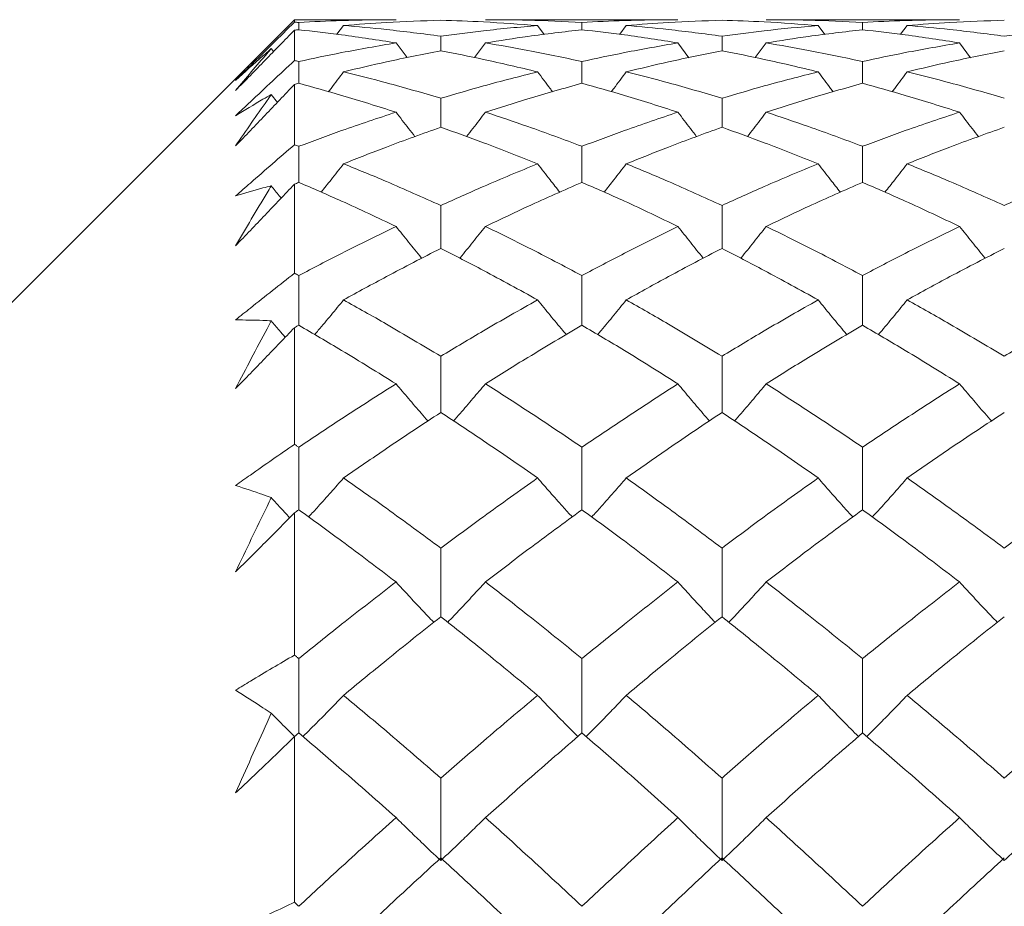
# Model space of a CAD drawing. Header units: inches. Extents: x 1.4 to 30, y 0.7 to 21.5.
# Tile 16 of 93: x 5.239 to 5.49, y 11.636 to 11.862. Entities that reach past the tile are written whole.
import ezdxf

# ---------------------------------------------------------------- set-up
doc = ezdxf.new("R2010")
doc.units = ezdxf.units.IN
doc.header["$MEASUREMENT"] = 0

msp = doc.modelspace()

# ---------------------------------------------------------------- linework, layer by layer
at = {"color": 7, "linetype": 'Continuous', "lineweight": 15}
for p, q in [((5.30934, 11.8622), (5.18434, 11.7372)), ((5.33521, 11.8622), (5.30934, 11.8622)), ((5.30934, 11.86157), (5.30934, 11.8622)), ((5.31043, 11.85964), (5.31043, 11.86151)), ((5.40702, 11.8622), (5.35797, 11.8622)), ((5.38257, 11.85964), (5.38257, 11.86151)), ((5.47876, 11.8622), (5.42949, 11.8622)), ((5.45406, 11.85964), (5.45406, 11.86151)), ((5.30934, 11.85179), (5.30934, 11.85952)), ((5.32184, 11.86072), (5.32016, 11.85847)), ((5.37126, 11.86072), (5.37295, 11.85845)), ((5.39385, 11.86072), (5.3922, 11.85847)), ((5.44273, 11.86072), (5.44442, 11.85844)), ((5.46542, 11.86072), (5.46375, 11.85848)), ((5.33521, 11.85629), (5.33803, 11.85253)), ((5.3466, 11.85428), (5.3466, 11.858)), ((5.35797, 11.85629), (5.35517, 11.85255)), ((5.40702, 11.85629), (5.40979, 11.85252)), ((5.41824, 11.85428), (5.41824, 11.858)), ((5.42949, 11.85629), (5.42672, 11.85255)), ((5.47876, 11.85629), (5.48157, 11.85252)), ((5.30343, 11.85482), (5.30401, 11.85406)), ((5.31043, 11.84599), (5.31043, 11.85155)), ((5.38257, 11.84599), (5.38257, 11.85155)), ((5.45406, 11.84599), (5.45406, 11.85155)), ((5.30934, 11.83035), (5.30934, 11.84569)), ((5.30343, 11.84311), (5.30497, 11.84112)), ((5.3466, 11.8348), (5.3466, 11.84219)), ((5.41824, 11.8348), (5.41824, 11.84219)), ((5.31043, 11.82076), (5.31043, 11.82994)), ((5.38257, 11.82076), (5.38257, 11.82994)), ((5.45406, 11.82076), (5.45406, 11.82994)), ((5.30934, 11.79759), (5.30934, 11.8203)), ((5.3466, 11.80393), (5.3466, 11.81486)), ((5.41824, 11.80393), (5.41824, 11.81486)), ((5.31043, 11.78436), (5.31043, 11.79701)), ((5.38257, 11.78436), (5.38257, 11.79701)), ((5.45406, 11.78436), (5.45406, 11.79701)), ((5.30934, 11.75401), (5.30934, 11.78374)), ((5.3466, 11.76215), (5.3466, 11.77646)), ((5.41824, 11.76215), (5.41824, 11.77646)), ((5.31043, 11.73736), (5.31043, 11.75328)), ((5.38257, 11.73736), (5.38257, 11.75328)), ((5.45406, 11.73736), (5.45406, 11.75328)), ((5.30934, 11.70032), (5.30934, 11.73658)), ((5.3466, 11.71011), (5.3466, 11.72757)), ((5.41824, 11.71011), (5.41824, 11.72757)), ((5.31043, 11.6805), (5.31043, 11.69944)), ((5.38257, 11.6805), (5.38257, 11.69944)), ((5.45406, 11.6805), (5.45406, 11.69944)), ((5.30934, 11.63735), (5.30934, 11.67958)), ((5.3466, 11.64799), (5.3466, 11.66899)), ((5.41824, 11.64799), (5.41824, 11.66899))]:
    msp.add_line(p, q, dxfattribs=at)
for points, knots in [([(5.29434, 11.84675), (5.29559, 11.84799), (5.29873, 11.8511), (5.30374, 11.85604), (5.30747, 11.85972), (5.30934, 11.86157)], [0, 0, 0, 0, 0.249909, 0.624893, 1, 1, 1, 1]), ([(5.31043, 11.86151), (5.31022, 11.86152), (5.30986, 11.86154), (5.3095, 11.86156), (5.30934, 11.86157)], [0, 0, 0, 0, 0.559995, 1, 1, 1, 1]), ([(5.33521, 11.8622), (5.33059, 11.86216), (5.32233, 11.8621), (5.31406, 11.86169), (5.31043, 11.86151)], [0, 0, 0, 0, 0.559794, 1, 1, 1, 1]), ([(5.3466, 11.86205), (5.34198, 11.8619), (5.33373, 11.86162), (5.32548, 11.86099), (5.32184, 11.86072)], [0, 0, 0, 0, 0.559703, 1, 1, 1, 1]), ([(5.37126, 11.86072), (5.36667, 11.86106), (5.35845, 11.86167), (5.35022, 11.86194), (5.3466, 11.86205)], [0, 0, 0, 0, 0.559504, 1, 1, 1, 1]), ([(5.38257, 11.86151), (5.37799, 11.86173), (5.3698, 11.86213), (5.36158, 11.86218), (5.35797, 11.8622)], [0, 0, 0, 0, 0.559413, 1, 1, 1, 1]), ([(5.40702, 11.8622), (5.40247, 11.86216), (5.39434, 11.8621), (5.38617, 11.86169), (5.38257, 11.86151)], [0, 0, 0, 0, 0.559215, 1, 1, 1, 1]), ([(5.41824, 11.86205), (5.41369, 11.8619), (5.40557, 11.86162), (5.39743, 11.86099), (5.39385, 11.86072)], [0, 0, 0, 0, 0.559555, 1, 1, 1, 1]), ([(5.44273, 11.86072), (5.43815, 11.86106), (5.42997, 11.86167), (5.42182, 11.86194), (5.41824, 11.86205)], [0, 0, 0, 0, 0.560736, 1, 1, 1, 1]), ([(5.45406, 11.86151), (5.44946, 11.86173), (5.44126, 11.86213), (5.43308, 11.86218), (5.42949, 11.8622)], [0, 0, 0, 0, 0.560645, 1, 1, 1, 1]), ([(5.47876, 11.8622), (5.47414, 11.86216), (5.4659, 11.8621), (5.45768, 11.86169), (5.45406, 11.86151)], [0, 0, 0, 0, 0.560447, 1, 1, 1, 1]), ([(5.49015, 11.86205), (5.48553, 11.8619), (5.47728, 11.86162), (5.46904, 11.86099), (5.46542, 11.86072)], [0, 0, 0, 0, 0.560356, 1, 1, 1, 1]), ([(5.30934, 11.85952), (5.30685, 11.85697), (5.30311, 11.85314), (5.29811, 11.84802), (5.2956, 11.84546), (5.29434, 11.84418)], [0, 0, 0, 0, 0.49985, 0.749906, 1, 1, 1, 1]), ([(5.31043, 11.85964), (5.31022, 11.85962), (5.30986, 11.85958), (5.3095, 11.85954), (5.30934, 11.85952)], [0, 0, 0, 0, 0.5599954, 1, 1, 1, 1]), ([(5.33521, 11.85629), (5.33059, 11.857), (5.32233, 11.85829), (5.31406, 11.85923), (5.31043, 11.85964)], [0, 0, 0, 0, 0.559794, 1, 1, 1, 1]), ([(5.3466, 11.858), (5.34198, 11.8586), (5.33373, 11.85967), (5.32548, 11.8604), (5.32184, 11.86072)], [0, 0, 0, 0, 0.5597029, 1, 1, 1, 1]), ([(5.37126, 11.86072), (5.36667, 11.86031), (5.35845, 11.85957), (5.35022, 11.85848), (5.3466, 11.858)], [0, 0, 0, 0, 0.559504, 1, 1, 1, 1]), ([(5.38257, 11.85964), (5.37799, 11.85911), (5.3698, 11.85815), (5.36158, 11.85686), (5.35797, 11.85629)], [0, 0, 0, 0, 0.559413, 1, 1, 1, 1]), ([(5.40702, 11.85629), (5.40247, 11.857), (5.39434, 11.85829), (5.38617, 11.85923), (5.38257, 11.85964)], [0, 0, 0, 0, 0.559215, 1, 1, 1, 1]), ([(5.41824, 11.858), (5.41369, 11.8586), (5.40557, 11.85967), (5.39743, 11.8604), (5.39385, 11.86072)], [0, 0, 0, 0, 0.559555, 1, 1, 1, 1]), ([(5.44273, 11.86072), (5.43815, 11.86031), (5.42997, 11.85957), (5.42182, 11.85848), (5.41824, 11.858)], [0, 0, 0, 0, 0.560736, 1, 1, 1, 1]), ([(5.45406, 11.85964), (5.44946, 11.85911), (5.44126, 11.85816), (5.43308, 11.85686), (5.42949, 11.85629)], [0, 0, 0, 0, 0.560645, 1, 1, 1, 1]), ([(5.47876, 11.85629), (5.47414, 11.85701), (5.4659, 11.85829), (5.45768, 11.85923), (5.45406, 11.85964)], [0, 0, 0, 0, 0.560447, 1, 1, 1, 1]), ([(5.49015, 11.858), (5.48553, 11.8586), (5.47728, 11.85967), (5.46904, 11.8604), (5.46542, 11.86072)], [0, 0, 0, 0, 0.560356, 1, 1, 1, 1]), ([(5.51495, 11.86072), (5.51032, 11.86031), (5.50205, 11.85957), (5.49379, 11.85848), (5.49015, 11.858)], [0, 0, 0, 0, 0.560157, 1, 1, 1, 1]), ([(5.33521, 11.85629), (5.33059, 11.8555), (5.32233, 11.85408), (5.31406, 11.85233), (5.31043, 11.85155)], [0, 0, 0, 0, 0.559794, 1, 1, 1, 1]), ([(5.38257, 11.85155), (5.37799, 11.85253), (5.3698, 11.85427), (5.36158, 11.85567), (5.35797, 11.85629)], [0, 0, 0, 0, 0.559413, 1, 1, 1, 1]), ([(5.40702, 11.85629), (5.40247, 11.8555), (5.39434, 11.85408), (5.38617, 11.85233), (5.38257, 11.85155)], [0, 0, 0, 0, 0.559215, 1, 1, 1, 1]), ([(5.45406, 11.85155), (5.44946, 11.85253), (5.44126, 11.85427), (5.43308, 11.85567), (5.42949, 11.85629)], [0, 0, 0, 0, 0.560645, 1, 1, 1, 1]), ([(5.47876, 11.85629), (5.47414, 11.85549), (5.4659, 11.85408), (5.45768, 11.85233), (5.45406, 11.85155)], [0, 0, 0, 0, 0.560447, 1, 1, 1, 1]), ([(5.30343, 11.85482), (5.30272, 11.85421), (5.29969, 11.85161), (5.29667, 11.84886), (5.29434, 11.84675)], [0, 0, 0, 0, 0.231715, 1, 1, 1, 1]), ([(5.29434, 11.84418), (5.29567, 11.84577), (5.29834, 11.84895), (5.30137, 11.85247), (5.30307, 11.85441), (5.30343, 11.85482)], [0, 0, 0, 0, 0.440572, 0.881144, 1, 1, 1, 1]), ([(5.3466, 11.85428), (5.34198, 11.85337), (5.33373, 11.85175), (5.32548, 11.84978), (5.32184, 11.84892)], [0, 0, 0, 0, 0.559703, 1, 1, 1, 1]), ([(5.37126, 11.84892), (5.36667, 11.85001), (5.35845, 11.85196), (5.35022, 11.85357), (5.3466, 11.85428)], [0, 0, 0, 0, 0.559504, 1, 1, 1, 1]), ([(5.41824, 11.85428), (5.41369, 11.85337), (5.40557, 11.85175), (5.39743, 11.84978), (5.39385, 11.84892)], [0, 0, 0, 0, 0.559555, 1, 1, 1, 1]), ([(5.44273, 11.84892), (5.43815, 11.85001), (5.42997, 11.85196), (5.42182, 11.85357), (5.41824, 11.85428)], [0, 0, 0, 0, 0.560736, 1, 1, 1, 1]), ([(5.49015, 11.85428), (5.48553, 11.85337), (5.47728, 11.85175), (5.46904, 11.84978), (5.46542, 11.84892)], [0, 0, 0, 0, 0.560356, 1, 1, 1, 1]), ([(5.29434, 11.83774), (5.29559, 11.83892), (5.29873, 11.84188), (5.30374, 11.84657), (5.30747, 11.85005), (5.30934, 11.85179)], [0, 0, 0, 0, 0.249909, 0.624893, 1, 1, 1, 1]), ([(5.31043, 11.85155), (5.31022, 11.8516), (5.30986, 11.85168), (5.3095, 11.85176), (5.30934, 11.85179)], [0, 0, 0, 0, 0.5599954, 1, 1, 1, 1]), ([(5.32184, 11.84892), (5.32078, 11.84751), (5.31951, 11.84581), (5.31821, 11.84414), (5.318, 11.84386)], [0, 0, 0, 0, 0.833457, 1, 1, 1, 1]), ([(5.3466, 11.84219), (5.34198, 11.84354), (5.33373, 11.84594), (5.32548, 11.84801), (5.32184, 11.84892)], [0, 0, 0, 0, 0.559703, 1, 1, 1, 1]), ([(5.37126, 11.84892), (5.36667, 11.84775), (5.35845, 11.84567), (5.35022, 11.84325), (5.3466, 11.84219)], [0, 0, 0, 0, 0.559504, 1, 1, 1, 1]), ([(5.37126, 11.84892), (5.37232, 11.8475), (5.37359, 11.8458), (5.37487, 11.84412), (5.37509, 11.84384)], [0, 0, 0, 0, 0.832752, 1, 1, 1, 1]), ([(5.39385, 11.84892), (5.3928, 11.8475), (5.39154, 11.84581), (5.39026, 11.84413), (5.39005, 11.84386)], [0, 0, 0, 0, 0.837188, 1, 1, 1, 1]), ([(5.41824, 11.84219), (5.41369, 11.84354), (5.40557, 11.84594), (5.39743, 11.84801), (5.39385, 11.84892)], [0, 0, 0, 0, 0.559555, 1, 1, 1, 1]), ([(5.44273, 11.84892), (5.43815, 11.84775), (5.42997, 11.84567), (5.42182, 11.84325), (5.41824, 11.84219)], [0, 0, 0, 0, 0.560736, 1, 1, 1, 1]), ([(5.44273, 11.84892), (5.44379, 11.8475), (5.44506, 11.8458), (5.44635, 11.84412), (5.44656, 11.84384)], [0, 0, 0, 0, 0.8323484, 1, 1, 1, 1]), ([(5.46542, 11.84892), (5.46436, 11.8475), (5.46309, 11.84581), (5.4618, 11.84414), (5.46159, 11.84386)], [0, 0, 0, 0, 0.834888, 1, 1, 1, 1]), ([(5.49015, 11.84219), (5.48553, 11.84354), (5.47728, 11.84594), (5.46904, 11.84801), (5.46542, 11.84892)], [0, 0, 0, 0, 0.560356, 1, 1, 1, 1]), ([(5.31043, 11.84599), (5.31022, 11.84593), (5.30986, 11.84584), (5.3095, 11.84574), (5.30934, 11.84569)], [0, 0, 0, 0, 0.559995, 1, 1, 1, 1]), ([(5.33521, 11.83864), (5.33059, 11.8401), (5.32233, 11.84271), (5.31406, 11.84499), (5.31043, 11.84599)], [0, 0, 0, 0, 0.5597943, 1, 1, 1, 1]), ([(5.38257, 11.84599), (5.37799, 11.84471), (5.3698, 11.84242), (5.36158, 11.83979), (5.35797, 11.83864)], [0, 0, 0, 0, 0.559413, 1, 1, 1, 1]), ([(5.40702, 11.83864), (5.40247, 11.8401), (5.39434, 11.84271), (5.38617, 11.84499), (5.38257, 11.84599)], [0, 0, 0, 0, 0.559215, 1, 1, 1, 1]), ([(5.45406, 11.84599), (5.44946, 11.84471), (5.44126, 11.84242), (5.43308, 11.83979), (5.42949, 11.83864)], [0, 0, 0, 0, 0.560645, 1, 1, 1, 1]), ([(5.47876, 11.83864), (5.47414, 11.8401), (5.4659, 11.84271), (5.45768, 11.84499), (5.45406, 11.84599)], [0, 0, 0, 0, 0.560447, 1, 1, 1, 1]), ([(5.30934, 11.84569), (5.30685, 11.84309), (5.30311, 11.83917), (5.29811, 11.83396), (5.2956, 11.83136), (5.29434, 11.83006)], [0, 0, 0, 0, 0.49985, 0.749906, 1, 1, 1, 1]), ([(5.30343, 11.84311), (5.30272, 11.84271), (5.29969, 11.84101), (5.29667, 11.83916), (5.29434, 11.83774)], [0, 0, 0, 0, 0.231715, 1, 1, 1, 1]), ([(5.29434, 11.83006), (5.29567, 11.832), (5.29834, 11.83589), (5.30137, 11.84021), (5.30307, 11.8426), (5.30343, 11.84311)], [0, 0, 0, 0, 0.440572, 0.881144, 1, 1, 1, 1]), ([(5.33521, 11.83864), (5.33059, 11.8371), (5.32233, 11.83437), (5.31406, 11.83129), (5.31043, 11.82994)], [0, 0, 0, 0, 0.559794, 1, 1, 1, 1]), ([(5.33521, 11.83864), (5.33627, 11.83725), (5.33786, 11.83516), (5.33948, 11.83309), (5.34002, 11.8324)], [0, 0, 0, 0, 0.666413, 1, 1, 1, 1]), ([(5.35797, 11.83864), (5.35691, 11.83725), (5.35532, 11.83516), (5.35371, 11.8331), (5.35318, 11.83242)], [0, 0, 0, 0, 0.668664, 1, 1, 1, 1]), ([(5.38257, 11.82994), (5.37799, 11.83165), (5.3698, 11.83472), (5.36158, 11.83744), (5.35797, 11.83864)], [0, 0, 0, 0, 0.559413, 1, 1, 1, 1]), ([(5.40702, 11.83864), (5.40247, 11.8371), (5.39434, 11.83436), (5.38617, 11.8313), (5.38257, 11.82994)], [0, 0, 0, 0, 0.559215, 1, 1, 1, 1]), ([(5.40702, 11.83864), (5.40807, 11.83724), (5.40964, 11.83515), (5.41123, 11.83308), (5.41176, 11.8324)], [0, 0, 0, 0, 0.6700815, 1, 1, 1, 1]), ([(5.42949, 11.83864), (5.42844, 11.83724), (5.42687, 11.83516), (5.42527, 11.8331), (5.42475, 11.83242)], [0, 0, 0, 0, 0.670901, 1, 1, 1, 1]), ([(5.45406, 11.82994), (5.44946, 11.83166), (5.44126, 11.83471), (5.43308, 11.83744), (5.42949, 11.83864)], [0, 0, 0, 0, 0.560645, 1, 1, 1, 1]), ([(5.47876, 11.83864), (5.47414, 11.8371), (5.4659, 11.83437), (5.45768, 11.83129), (5.45406, 11.82994)], [0, 0, 0, 0, 0.560447, 1, 1, 1, 1]), ([(5.47876, 11.83864), (5.47982, 11.83725), (5.48141, 11.83516), (5.48303, 11.83309), (5.48357, 11.8324)], [0, 0, 0, 0, 0.666219, 1, 1, 1, 1]), ([(5.3466, 11.8348), (5.34198, 11.83315), (5.33373, 11.83021), (5.32548, 11.82693), (5.32184, 11.82549)], [0, 0, 0, 0, 0.559703, 1, 1, 1, 1]), ([(5.37126, 11.82549), (5.36667, 11.82732), (5.35845, 11.83058), (5.35022, 11.83351), (5.3466, 11.8348)], [0, 0, 0, 0, 0.559504, 1, 1, 1, 1]), ([(5.41824, 11.8348), (5.41369, 11.83315), (5.40557, 11.83021), (5.39743, 11.82693), (5.39385, 11.82549)], [0, 0, 0, 0, 0.559555, 1, 1, 1, 1]), ([(5.44273, 11.82549), (5.43815, 11.82732), (5.42997, 11.83058), (5.42182, 11.83351), (5.41824, 11.8348)], [0, 0, 0, 0, 0.560736, 1, 1, 1, 1]), ([(5.49015, 11.8348), (5.48553, 11.83315), (5.47728, 11.83021), (5.46904, 11.82693), (5.46542, 11.82549)], [0, 0, 0, 0, 0.560356, 1, 1, 1, 1]), ([(5.29434, 11.81729), (5.29559, 11.81839), (5.29873, 11.82115), (5.30374, 11.82552), (5.30747, 11.82874), (5.30934, 11.83035)], [0, 0, 0, 0, 0.249909, 0.624893, 1, 1, 1, 1]), ([(5.31043, 11.82994), (5.31022, 11.83002), (5.30986, 11.83016), (5.3095, 11.83029), (5.30934, 11.83035)], [0, 0, 0, 0, 0.559995, 1, 1, 1, 1]), ([(5.32184, 11.82549), (5.32078, 11.82413), (5.31889, 11.82171), (5.31697, 11.81931), (5.31614, 11.81826)], [0, 0, 0, 0, 0.563261, 1, 1, 1, 1]), ([(5.3466, 11.81486), (5.34198, 11.81694), (5.33373, 11.82064), (5.32548, 11.82401), (5.32184, 11.82549)], [0, 0, 0, 0, 0.559703, 1, 1, 1, 1]), ([(5.37126, 11.82549), (5.36667, 11.8236), (5.35845, 11.82021), (5.35022, 11.8165), (5.3466, 11.81486)], [0, 0, 0, 0, 0.559504, 1, 1, 1, 1]), ([(5.37126, 11.82549), (5.37232, 11.82412), (5.37419, 11.8217), (5.3761, 11.8193), (5.37693, 11.81825)], [0, 0, 0, 0, 0.5640682, 1, 1, 1, 1]), ([(5.39385, 11.82549), (5.3928, 11.82412), (5.39093, 11.8217), (5.38904, 11.8193), (5.38822, 11.81826)], [0, 0, 0, 0, 0.565748, 1, 1, 1, 1]), ([(5.41824, 11.81486), (5.41369, 11.81694), (5.40557, 11.82064), (5.39743, 11.82401), (5.39385, 11.82549)], [0, 0, 0, 0, 0.559555, 1, 1, 1, 1]), ([(5.44273, 11.82549), (5.43815, 11.8236), (5.42997, 11.82021), (5.42182, 11.8165), (5.41824, 11.81486)], [0, 0, 0, 0, 0.560736, 1, 1, 1, 1]), ([(5.44273, 11.82549), (5.44379, 11.82412), (5.44567, 11.8217), (5.44757, 11.81929), (5.4484, 11.81825)], [0, 0, 0, 0, 0.563734, 1, 1, 1, 1]), ([(5.46542, 11.82549), (5.46436, 11.82413), (5.46248, 11.82171), (5.46057, 11.81931), (5.45974, 11.81826)], [0, 0, 0, 0, 0.564284, 1, 1, 1, 1]), ([(5.49015, 11.81486), (5.48553, 11.81694), (5.47728, 11.82063), (5.46904, 11.82401), (5.46542, 11.82549)], [0, 0, 0, 0, 0.560356, 1, 1, 1, 1]), ([(5.51495, 11.82549), (5.51032, 11.8236), (5.50205, 11.82021), (5.49379, 11.8165), (5.49015, 11.81486)], [0, 0, 0, 0, 0.560157, 1, 1, 1, 1]), ([(5.30934, 11.8203), (5.30685, 11.81768), (5.30311, 11.81374), (5.29811, 11.80852), (5.2956, 11.80592), (5.29434, 11.80462)], [0, 0, 0, 0, 0.4998502, 0.7499064, 1, 1, 1, 1]), ([(5.30343, 11.81987), (5.30272, 11.81969), (5.29969, 11.81892), (5.29667, 11.818), (5.29434, 11.81729)], [0, 0, 0, 0, 0.231715, 1, 1, 1, 1]), ([(5.29434, 11.80462), (5.29567, 11.80688), (5.29834, 11.81141), (5.30137, 11.81647), (5.30307, 11.81927), (5.30343, 11.81987)], [0, 0, 0, 0, 0.4405721, 0.8811443, 1, 1, 1, 1]), ([(5.30343, 11.81987), (5.30409, 11.81903), (5.30493, 11.81798), (5.30578, 11.81694), (5.30594, 11.81673)], [0, 0, 0, 0, 0.80127, 1, 1, 1, 1]), ([(5.31043, 11.82076), (5.31022, 11.82068), (5.30986, 11.82052), (5.3095, 11.82037), (5.30934, 11.8203)], [0, 0, 0, 0, 0.559995, 1, 1, 1, 1]), ([(5.33521, 11.80953), (5.33059, 11.81172), (5.32233, 11.81562), (5.31406, 11.81919), (5.31043, 11.82076)], [0, 0, 0, 0, 0.559794, 1, 1, 1, 1]), ([(5.38257, 11.82076), (5.37799, 11.81875), (5.3698, 11.81516), (5.36158, 11.81125), (5.35797, 11.80953)], [0, 0, 0, 0, 0.559413, 1, 1, 1, 1]), ([(5.40702, 11.80953), (5.40247, 11.81172), (5.39434, 11.81562), (5.38617, 11.81919), (5.38257, 11.82076)], [0, 0, 0, 0, 0.559215, 1, 1, 1, 1]), ([(5.45406, 11.82076), (5.44946, 11.81875), (5.44126, 11.81517), (5.43308, 11.81125), (5.42949, 11.80953)], [0, 0, 0, 0, 0.560645, 1, 1, 1, 1]), ([(5.47876, 11.80953), (5.47414, 11.81172), (5.4659, 11.81561), (5.45768, 11.81919), (5.45406, 11.82076)], [0, 0, 0, 0, 0.560447, 1, 1, 1, 1]), ([(5.33521, 11.80953), (5.33059, 11.80728), (5.32233, 11.80326), (5.31406, 11.79892), (5.31043, 11.79701)], [0, 0, 0, 0, 0.559794, 1, 1, 1, 1]), ([(5.33521, 11.80953), (5.33627, 11.8082), (5.3384, 11.80553), (5.34058, 11.80283), (5.34172, 11.80147), (5.34176, 11.80142)], [0, 0, 0, 0, 0.490779, 0.981559, 1, 1, 1, 1]), ([(5.35797, 11.80953), (5.3569, 11.8082), (5.35478, 11.80553), (5.35261, 11.80283), (5.35148, 11.80147), (5.35144, 11.80143)], [0, 0, 0, 0, 0.491732, 0.983464, 1, 1, 1, 1]), ([(5.38257, 11.79701), (5.37799, 11.79943), (5.3698, 11.80376), (5.36158, 11.80777), (5.35797, 11.80953)], [0, 0, 0, 0, 0.559413, 1, 1, 1, 1]), ([(5.40702, 11.80953), (5.40247, 11.80728), (5.39434, 11.80326), (5.38617, 11.79892), (5.38257, 11.79701)], [0, 0, 0, 0, 0.559215, 1, 1, 1, 1]), ([(5.40702, 11.80953), (5.40807, 11.80819), (5.41018, 11.80551), (5.41233, 11.80281), (5.41344, 11.80145), (5.41346, 11.80141)], [0, 0, 0, 0, 0.493453, 0.986907, 1, 1, 1, 1]), ([(5.42949, 11.80953), (5.42844, 11.80819), (5.42632, 11.80552), (5.42417, 11.80282), (5.42306, 11.80146), (5.42303, 11.80143)], [0, 0, 0, 0, 0.493448, 0.986896, 1, 1, 1, 1]), ([(5.45406, 11.79701), (5.44946, 11.79944), (5.44126, 11.80376), (5.43308, 11.80777), (5.42949, 11.80953)], [0, 0, 0, 0, 0.560645, 1, 1, 1, 1]), ([(5.47876, 11.80953), (5.47414, 11.80728), (5.4659, 11.80326), (5.45768, 11.79892), (5.45406, 11.79701)], [0, 0, 0, 0, 0.560447, 1, 1, 1, 1]), ([(5.47876, 11.80953), (5.47982, 11.8082), (5.48195, 11.80553), (5.48413, 11.80283), (5.48526, 11.80147), (5.48531, 11.80142)], [0, 0, 0, 0, 0.490618, 0.981236, 1, 1, 1, 1]), ([(5.3466, 11.80393), (5.34198, 11.80157), (5.33373, 11.79735), (5.32548, 11.79282), (5.32184, 11.79082)], [0, 0, 0, 0, 0.559703, 1, 1, 1, 1]), ([(5.37126, 11.79082), (5.36667, 11.79335), (5.35845, 11.79788), (5.35022, 11.80208), (5.3466, 11.80393)], [0, 0, 0, 0, 0.559504, 1, 1, 1, 1]), ([(5.41824, 11.80393), (5.41369, 11.80157), (5.40557, 11.79735), (5.39743, 11.79282), (5.39385, 11.79082)], [0, 0, 0, 0, 0.559555, 1, 1, 1, 1]), ([(5.44273, 11.79082), (5.43815, 11.79335), (5.42997, 11.79787), (5.42182, 11.80208), (5.41824, 11.80393)], [0, 0, 0, 0, 0.560736, 1, 1, 1, 1]), ([(5.49015, 11.80393), (5.48553, 11.80157), (5.47728, 11.79735), (5.46904, 11.79281), (5.46542, 11.79082)], [0, 0, 0, 0, 0.560356, 1, 1, 1, 1]), ([(5.29434, 11.78572), (5.29559, 11.78673), (5.29873, 11.78925), (5.30374, 11.79322), (5.30747, 11.79613), (5.30934, 11.79759)], [0, 0, 0, 0, 0.249909, 0.624893, 1, 1, 1, 1]), ([(5.31043, 11.79701), (5.31022, 11.79712), (5.30986, 11.79731), (5.3095, 11.7975), (5.30934, 11.79759)], [0, 0, 0, 0, 0.5599954, 1, 1, 1, 1]), ([(5.32184, 11.79082), (5.32078, 11.78952), (5.31865, 11.78693), (5.31619, 11.78398), (5.31479, 11.78234), (5.31448, 11.78198)], [0, 0, 0, 0, 0.437634, 0.875267, 1, 1, 1, 1]), ([(5.3466, 11.77646), (5.34198, 11.77922), (5.33373, 11.78416), (5.32548, 11.78878), (5.32184, 11.79082)], [0, 0, 0, 0, 0.559703, 1, 1, 1, 1]), ([(5.37126, 11.79082), (5.36667, 11.78822), (5.35845, 11.78358), (5.35022, 11.77864), (5.3466, 11.77646)], [0, 0, 0, 0, 0.559504, 1, 1, 1, 1]), ([(5.37126, 11.79082), (5.37232, 11.78952), (5.37444, 11.78692), (5.37687, 11.78397), (5.37827, 11.78233), (5.37857, 11.78197)], [0, 0, 0, 0, 0.438698, 0.877396, 1, 1, 1, 1]), ([(5.39385, 11.79082), (5.39279, 11.78952), (5.39068, 11.78691), (5.38826, 11.78397), (5.38687, 11.78233), (5.38658, 11.78198)], [0, 0, 0, 0, 0.439559, 0.879117, 1, 1, 1, 1]), ([(5.41824, 11.77646), (5.41369, 11.77922), (5.40557, 11.78416), (5.39743, 11.78878), (5.39385, 11.79082)], [0, 0, 0, 0, 0.559555, 1, 1, 1, 1]), ([(5.44273, 11.79082), (5.43815, 11.78822), (5.42997, 11.78359), (5.42182, 11.77863), (5.41824, 11.77646)], [0, 0, 0, 0, 0.560736, 1, 1, 1, 1]), ([(5.44273, 11.79082), (5.44379, 11.78952), (5.44591, 11.78692), (5.44835, 11.78397), (5.44974, 11.78233), (5.45005, 11.78197)], [0, 0, 0, 0, 0.438414, 0.876828, 1, 1, 1, 1]), ([(5.46542, 11.79082), (5.46435, 11.78952), (5.46223, 11.78693), (5.45979, 11.78398), (5.45839, 11.78234), (5.45809, 11.78198)], [0, 0, 0, 0, 0.438459, 0.876918, 1, 1, 1, 1]), ([(5.49015, 11.77646), (5.48553, 11.77922), (5.47728, 11.78416), (5.46904, 11.78879), (5.46542, 11.79082)], [0, 0, 0, 0, 0.560356, 1, 1, 1, 1]), ([(5.51495, 11.79082), (5.51032, 11.78822), (5.50205, 11.78358), (5.49379, 11.77863), (5.49015, 11.77646)], [0, 0, 0, 0, 0.560157, 1, 1, 1, 1]), ([(5.30343, 11.78547), (5.30272, 11.78551), (5.29969, 11.78568), (5.29667, 11.7857), (5.29434, 11.78572)], [0, 0, 0, 0, 0.2317154, 1, 1, 1, 1]), ([(5.29434, 11.76826), (5.29567, 11.77081), (5.29834, 11.77591), (5.30137, 11.78162), (5.30307, 11.7848), (5.30343, 11.78547)], [0, 0, 0, 0, 0.440572, 0.881144, 1, 1, 1, 1]), ([(5.30934, 11.78374), (5.30685, 11.78114), (5.30311, 11.77724), (5.29811, 11.7721), (5.2956, 11.76954), (5.29434, 11.76826)], [0, 0, 0, 0, 0.49985, 0.749906, 1, 1, 1, 1]), ([(5.30343, 11.78547), (5.3041, 11.78467), (5.30527, 11.78327), (5.30646, 11.78188), (5.30698, 11.78128)], [0, 0, 0, 0, 0.569884, 1, 1, 1, 1]), ([(5.31043, 11.78436), (5.31022, 11.78425), (5.30986, 11.78404), (5.3095, 11.78383), (5.30934, 11.78374)], [0, 0, 0, 0, 0.559995, 1, 1, 1, 1]), ([(5.33521, 11.76943), (5.33059, 11.7723), (5.32233, 11.77743), (5.31406, 11.78224), (5.31043, 11.78436)], [0, 0, 0, 0, 0.559794, 1, 1, 1, 1]), ([(5.38257, 11.78436), (5.37799, 11.78166), (5.3698, 11.77683), (5.36158, 11.77169), (5.35797, 11.76943)], [0, 0, 0, 0, 0.559413, 1, 1, 1, 1]), ([(5.40702, 11.76943), (5.40247, 11.7723), (5.39434, 11.77743), (5.38617, 11.78224), (5.38257, 11.78436)], [0, 0, 0, 0, 0.559215, 1, 1, 1, 1]), ([(5.45406, 11.78436), (5.44946, 11.78166), (5.44126, 11.77683), (5.43308, 11.77169), (5.42949, 11.76943)], [0, 0, 0, 0, 0.560645, 1, 1, 1, 1]), ([(5.47876, 11.76943), (5.47414, 11.7723), (5.4659, 11.77742), (5.45768, 11.78224), (5.45406, 11.78436)], [0, 0, 0, 0, 0.560447, 1, 1, 1, 1]), ([(5.33521, 11.76943), (5.33059, 11.7665), (5.32233, 11.76126), (5.31406, 11.75572), (5.31043, 11.75328)], [0, 0, 0, 0, 0.559794, 1, 1, 1, 1]), ([(5.33521, 11.76943), (5.33627, 11.76817), (5.3384, 11.76566), (5.34111, 11.76251), (5.34277, 11.76063), (5.34334, 11.75998)], [0, 0, 0, 0, 0.396492, 0.792985, 1, 1, 1, 1]), ([(5.35797, 11.76943), (5.3569, 11.76817), (5.35478, 11.76566), (5.35208, 11.76251), (5.35042, 11.76063), (5.34986, 11.75999)], [0, 0, 0, 0, 0.3969829, 0.7939659, 1, 1, 1, 1]), ([(5.38257, 11.75328), (5.37799, 11.75637), (5.3698, 11.76191), (5.36158, 11.76713), (5.35797, 11.76943)], [0, 0, 0, 0, 0.559413, 1, 1, 1, 1]), ([(5.40702, 11.76943), (5.40247, 11.7665), (5.39434, 11.76125), (5.38617, 11.75572), (5.38257, 11.75328)], [0, 0, 0, 0, 0.559215, 1, 1, 1, 1]), ([(5.40702, 11.76943), (5.40807, 11.76817), (5.41018, 11.76564), (5.41284, 11.76249), (5.41448, 11.76061), (5.41503, 11.75998)], [0, 0, 0, 0, 0.398645, 0.7972909, 1, 1, 1, 1]), ([(5.42949, 11.76943), (5.42844, 11.76817), (5.42633, 11.76565), (5.42365, 11.7625), (5.42201, 11.76062), (5.42146, 11.75999)], [0, 0, 0, 0, 0.398409, 0.796819, 1, 1, 1, 1]), ([(5.45406, 11.75328), (5.44946, 11.75638), (5.44126, 11.7619), (5.43308, 11.76713), (5.42949, 11.76943)], [0, 0, 0, 0, 0.560645, 1, 1, 1, 1]), ([(5.47876, 11.76943), (5.47414, 11.7665), (5.4659, 11.76126), (5.45768, 11.75572), (5.45406, 11.75328)], [0, 0, 0, 0, 0.560447, 1, 1, 1, 1]), ([(5.47876, 11.76943), (5.47982, 11.76817), (5.48194, 11.76566), (5.48465, 11.76251), (5.48632, 11.76063), (5.48689, 11.75998)], [0, 0, 0, 0, 0.3963552, 0.7927105, 1, 1, 1, 1]), ([(5.3466, 11.76215), (5.34198, 11.75911), (5.33373, 11.75368), (5.32548, 11.74796), (5.32184, 11.74545)], [0, 0, 0, 0, 0.559703, 1, 1, 1, 1]), ([(5.37126, 11.74545), (5.36667, 11.74864), (5.35845, 11.75435), (5.35022, 11.75976), (5.3466, 11.76215)], [0, 0, 0, 0, 0.559504, 1, 1, 1, 1]), ([(5.41824, 11.76215), (5.41369, 11.75911), (5.40557, 11.75368), (5.39743, 11.74796), (5.39385, 11.74545)], [0, 0, 0, 0, 0.559555, 1, 1, 1, 1]), ([(5.44273, 11.74545), (5.43815, 11.74864), (5.42997, 11.75435), (5.42182, 11.75977), (5.41824, 11.76215)], [0, 0, 0, 0, 0.560736, 1, 1, 1, 1]), ([(5.49015, 11.76215), (5.48553, 11.75911), (5.47728, 11.75369), (5.46904, 11.74796), (5.46542, 11.74545)], [0, 0, 0, 0, 0.560356, 1, 1, 1, 1]), ([(5.29434, 11.74352), (5.29559, 11.74442), (5.29873, 11.74667), (5.30374, 11.75018), (5.30747, 11.75273), (5.30934, 11.75401)], [0, 0, 0, 0, 0.249909, 0.624893, 1, 1, 1, 1]), ([(5.31043, 11.75328), (5.31022, 11.75342), (5.30986, 11.75366), (5.3095, 11.75391), (5.30934, 11.75401)], [0, 0, 0, 0, 0.559995, 1, 1, 1, 1]), ([(5.30343, 11.74045), (5.30272, 11.74071), (5.29969, 11.74182), (5.29667, 11.74279), (5.29434, 11.74352)], [0, 0, 0, 0, 0.231715, 1, 1, 1, 1]), ([(5.32184, 11.74545), (5.32078, 11.74424), (5.31865, 11.74182), (5.31569, 11.73851), (5.31377, 11.73642), (5.31294, 11.73553)], [0, 0, 0, 0, 0.363336, 0.726672, 1, 1, 1, 1]), ([(5.3466, 11.72757), (5.34198, 11.73099), (5.33373, 11.73709), (5.32548, 11.74289), (5.32184, 11.74545)], [0, 0, 0, 0, 0.559703, 1, 1, 1, 1]), ([(5.37126, 11.74545), (5.36667, 11.74219), (5.35845, 11.73637), (5.35022, 11.73026), (5.3466, 11.72757)], [0, 0, 0, 0, 0.559504, 1, 1, 1, 1]), ([(5.37126, 11.74545), (5.37232, 11.74423), (5.37444, 11.74181), (5.37737, 11.7385), (5.37927, 11.73641), (5.38008, 11.73552)], [0, 0, 0, 0, 0.364408, 0.728815, 1, 1, 1, 1]), ([(5.39385, 11.74545), (5.39279, 11.74423), (5.39068, 11.7418), (5.38776, 11.73849), (5.38587, 11.73641), (5.38506, 11.73553)], [0, 0, 0, 0, 0.364935, 0.729871, 1, 1, 1, 1]), ([(5.41824, 11.72757), (5.41369, 11.73099), (5.40557, 11.73709), (5.39743, 11.74289), (5.39385, 11.74545)], [0, 0, 0, 0, 0.559555, 1, 1, 1, 1]), ([(5.44273, 11.74545), (5.43815, 11.74219), (5.42997, 11.73637), (5.42182, 11.73026), (5.41824, 11.72757)], [0, 0, 0, 0, 0.560736, 1, 1, 1, 1]), ([(5.44273, 11.74545), (5.44379, 11.74423), (5.44591, 11.74181), (5.44885, 11.73849), (5.45075, 11.73641), (5.45157, 11.73552)], [0, 0, 0, 0, 0.364172, 0.728343, 1, 1, 1, 1]), ([(5.46542, 11.74545), (5.46435, 11.74423), (5.46223, 11.74181), (5.45929, 11.7385), (5.45738, 11.73642), (5.45656, 11.73553)], [0, 0, 0, 0, 0.364034, 0.728068, 1, 1, 1, 1]), ([(5.49015, 11.72757), (5.48553, 11.73099), (5.47728, 11.73708), (5.46904, 11.74289), (5.46542, 11.74545)], [0, 0, 0, 0, 0.560356, 1, 1, 1, 1]), ([(5.51495, 11.74545), (5.51032, 11.74219), (5.50205, 11.73637), (5.49379, 11.73026), (5.49015, 11.72757)], [0, 0, 0, 0, 0.560157, 1, 1, 1, 1]), ([(5.29434, 11.72155), (5.29567, 11.72435), (5.29834, 11.72994), (5.30137, 11.73622), (5.30307, 11.73971), (5.30343, 11.74045)], [0, 0, 0, 0, 0.440572, 0.881144, 1, 1, 1, 1]), ([(5.30343, 11.74045), (5.3041, 11.73971), (5.30564, 11.73799), (5.30721, 11.73629), (5.3081, 11.73532)], [0, 0, 0, 0, 0.433991, 1, 1, 1, 1]), ([(5.30934, 11.73658), (5.30685, 11.73405), (5.30311, 11.73026), (5.29811, 11.72527), (5.2956, 11.72279), (5.29434, 11.72155)], [0, 0, 0, 0, 0.49985, 0.749906, 1, 1, 1, 1]), ([(5.31043, 11.73736), (5.31022, 11.73722), (5.30986, 11.73696), (5.3095, 11.7367), (5.30934, 11.73658)], [0, 0, 0, 0, 0.559995, 1, 1, 1, 1]), ([(5.33521, 11.71896), (5.33059, 11.72247), (5.32233, 11.72875), (5.31406, 11.73473), (5.31043, 11.73736)], [0, 0, 0, 0, 0.559794, 1, 1, 1, 1]), ([(5.38257, 11.73736), (5.37799, 11.73401), (5.3698, 11.728), (5.36158, 11.72173), (5.35797, 11.71896)], [0, 0, 0, 0, 0.559413, 1, 1, 1, 1]), ([(5.40702, 11.71896), (5.40247, 11.72247), (5.39434, 11.72875), (5.38617, 11.73473), (5.38257, 11.73736)], [0, 0, 0, 0, 0.559215, 1, 1, 1, 1]), ([(5.45406, 11.73736), (5.44946, 11.734), (5.44126, 11.72801), (5.43308, 11.72172), (5.42949, 11.71896)], [0, 0, 0, 0, 0.560645, 1, 1, 1, 1]), ([(5.47876, 11.71896), (5.47414, 11.72248), (5.4659, 11.72874), (5.45768, 11.73473), (5.45406, 11.73736)], [0, 0, 0, 0, 0.560447, 1, 1, 1, 1]), ([(5.33521, 11.71896), (5.33059, 11.71539), (5.32233, 11.70902), (5.31406, 11.70237), (5.31043, 11.69944)], [0, 0, 0, 0, 0.559794, 1, 1, 1, 1]), ([(5.33521, 11.71896), (5.33627, 11.7178), (5.3384, 11.71548), (5.3416, 11.71206), (5.34375, 11.7098), (5.34482, 11.70869)], [0, 0, 0, 0, 0.3362568, 0.6725136, 1, 1, 1, 1]), ([(5.35797, 11.71896), (5.3569, 11.7178), (5.35478, 11.71548), (5.35159, 11.71205), (5.34944, 11.7098), (5.34838, 11.70869)], [0, 0, 0, 0, 0.336547, 0.673094, 1, 1, 1, 1]), ([(5.38257, 11.69944), (5.37799, 11.70316), (5.3698, 11.7098), (5.36158, 11.71616), (5.35797, 11.71896)], [0, 0, 0, 0, 0.559413, 1, 1, 1, 1]), ([(5.40702, 11.71896), (5.40247, 11.71539), (5.39434, 11.70901), (5.38617, 11.70237), (5.38257, 11.69944)], [0, 0, 0, 0, 0.559215, 1, 1, 1, 1]), ([(5.40702, 11.71896), (5.40807, 11.7178), (5.41018, 11.71546), (5.41332, 11.71203), (5.41545, 11.70979), (5.41648, 11.70869)], [0, 0, 0, 0, 0.338089, 0.676179, 1, 1, 1, 1]), ([(5.42949, 11.71896), (5.42844, 11.7178), (5.42633, 11.71547), (5.42317, 11.71204), (5.42104, 11.7098), (5.42, 11.70869)], [0, 0, 0, 0, 0.33777, 0.675539, 1, 1, 1, 1]), ([(5.45406, 11.69944), (5.44946, 11.70316), (5.44126, 11.70979), (5.43308, 11.71616), (5.42949, 11.71896)], [0, 0, 0, 0, 0.560645, 1, 1, 1, 1]), ([(5.47876, 11.71896), (5.47414, 11.71539), (5.4659, 11.70902), (5.45768, 11.70236), (5.45406, 11.69944)], [0, 0, 0, 0, 0.560447, 1, 1, 1, 1]), ([(5.47876, 11.71896), (5.47982, 11.7178), (5.48194, 11.71548), (5.48514, 11.71205), (5.48731, 11.7098), (5.48837, 11.70869)], [0, 0, 0, 0, 0.336144, 0.672288, 1, 1, 1, 1]), ([(5.3466, 11.71011), (5.34198, 11.70645), (5.33373, 11.6999), (5.32548, 11.69309), (5.32184, 11.69008)], [0, 0, 0, 0, 0.559703, 1, 1, 1, 1]), ([(5.37126, 11.69008), (5.36667, 11.6939), (5.35845, 11.70071), (5.35022, 11.70724), (5.3466, 11.71011)], [0, 0, 0, 0, 0.559504, 1, 1, 1, 1]), ([(5.41824, 11.71011), (5.41369, 11.70645), (5.40557, 11.6999), (5.39743, 11.69309), (5.39385, 11.69008)], [0, 0, 0, 0, 0.559555, 1, 1, 1, 1]), ([(5.44273, 11.69008), (5.43815, 11.6939), (5.42997, 11.7007), (5.42182, 11.70724), (5.41824, 11.71011)], [0, 0, 0, 0, 0.560736, 1, 1, 1, 1]), ([(5.49015, 11.71011), (5.48553, 11.70645), (5.47728, 11.6999), (5.46904, 11.69308), (5.46542, 11.69008)], [0, 0, 0, 0, 0.560356, 1, 1, 1, 1]), ([(5.29434, 11.69138), (5.29559, 11.69215), (5.29873, 11.69408), (5.30374, 11.69708), (5.30747, 11.69924), (5.30934, 11.70032)], [0, 0, 0, 0, 0.249909, 0.624893, 1, 1, 1, 1]), ([(5.31043, 11.69944), (5.31022, 11.6996), (5.30986, 11.6999), (5.3095, 11.70019), (5.30934, 11.70032)], [0, 0, 0, 0, 0.559995, 1, 1, 1, 1]), ([(5.30343, 11.68553), (5.30272, 11.686), (5.29969, 11.68803), (5.29667, 11.68992), (5.29434, 11.69138)], [0, 0, 0, 0, 0.231715, 1, 1, 1, 1]), ([(5.32184, 11.69008), (5.32078, 11.68898), (5.31865, 11.68677), (5.31521, 11.68327), (5.3128, 11.68089), (5.31149, 11.67959)], [0, 0, 0, 0, 0.312973, 0.625947, 1, 1, 1, 1]), ([(5.3466, 11.66899), (5.34198, 11.673), (5.33373, 11.68016), (5.32548, 11.68705), (5.32184, 11.69008)], [0, 0, 0, 0, 0.559703, 1, 1, 1, 1]), ([(5.37126, 11.69008), (5.36667, 11.68622), (5.35845, 11.67931), (5.35022, 11.67214), (5.3466, 11.66899)], [0, 0, 0, 0, 0.559504, 1, 1, 1, 1]), ([(5.37126, 11.69008), (5.37232, 11.68898), (5.37444, 11.68676), (5.37785, 11.68326), (5.38023, 11.68088), (5.38152, 11.67959)], [0, 0, 0, 0, 0.313985, 0.627969, 1, 1, 1, 1]), ([(5.39385, 11.69008), (5.39279, 11.68898), (5.39069, 11.68676), (5.38729, 11.68325), (5.38491, 11.68088), (5.38363, 11.67959)], [0, 0, 0, 0, 0.314355, 0.628711, 1, 1, 1, 1]), ([(5.41824, 11.66899), (5.41369, 11.67299), (5.40557, 11.68016), (5.39743, 11.68705), (5.39385, 11.69008)], [0, 0, 0, 0, 0.559555, 1, 1, 1, 1]), ([(5.44273, 11.69008), (5.43815, 11.68622), (5.42997, 11.67932), (5.42182, 11.67214), (5.41824, 11.66899)], [0, 0, 0, 0, 0.560736, 1, 1, 1, 1]), ([(5.44273, 11.69008), (5.44379, 11.68898), (5.44591, 11.68676), (5.44932, 11.68326), (5.45171, 11.68088), (5.453, 11.67959)], [0, 0, 0, 0, 0.313793, 0.627585, 1, 1, 1, 1]), ([(5.46542, 11.69008), (5.46435, 11.68898), (5.46223, 11.68677), (5.45881, 11.68326), (5.45642, 11.68088), (5.45512, 11.67959)], [0, 0, 0, 0, 0.313578, 0.627156, 1, 1, 1, 1]), ([(5.49015, 11.66899), (5.48553, 11.673), (5.47728, 11.68015), (5.46904, 11.68705), (5.46542, 11.69008)], [0, 0, 0, 0, 0.560356, 1, 1, 1, 1]), ([(5.51495, 11.69008), (5.51032, 11.68622), (5.50205, 11.67931), (5.49379, 11.67214), (5.49015, 11.66899)], [0, 0, 0, 0, 0.560157, 1, 1, 1, 1]), ([(5.29434, 11.66524), (5.29567, 11.66823), (5.29834, 11.67422), (5.30137, 11.68097), (5.30307, 11.68473), (5.30343, 11.68553)], [0, 0, 0, 0, 0.440572, 0.881144, 1, 1, 1, 1]), ([(5.30343, 11.68553), (5.3041, 11.68485), (5.30605, 11.68286), (5.30804, 11.68089), (5.30935, 11.67959)], [0, 0, 0, 0, 0.342148, 1, 1, 1, 1]), ([(5.31043, 11.6805), (5.31022, 11.68033), (5.30986, 11.68002), (5.3095, 11.67972), (5.30934, 11.67958)], [0, 0, 0, 0, 0.559995, 1, 1, 1, 1]), ([(5.33521, 11.65893), (5.33059, 11.66302), (5.32233, 11.67034), (5.31406, 11.6774), (5.31043, 11.6805)], [0, 0, 0, 0, 0.559794, 1, 1, 1, 1]), ([(5.38257, 11.6805), (5.37799, 11.67655), (5.3698, 11.66947), (5.36158, 11.66215), (5.35797, 11.65893)], [0, 0, 0, 0, 0.559413, 1, 1, 1, 1]), ([(5.40702, 11.65893), (5.40247, 11.66302), (5.39434, 11.67035), (5.38617, 11.6774), (5.38257, 11.6805)], [0, 0, 0, 0, 0.559215, 1, 1, 1, 1]), ([(5.45406, 11.6805), (5.44946, 11.67654), (5.44126, 11.66948), (5.43308, 11.66215), (5.42949, 11.65893)], [0, 0, 0, 0, 0.560645, 1, 1, 1, 1]), ([(5.47876, 11.65893), (5.47414, 11.66302), (5.4659, 11.67034), (5.45768, 11.6774), (5.45406, 11.6805)], [0, 0, 0, 0, 0.560447, 1, 1, 1, 1]), ([(5.30934, 11.67958), (5.30685, 11.67716), (5.30311, 11.67353), (5.29811, 11.66877), (5.2956, 11.66641), (5.29434, 11.66524)], [0, 0, 0, 0, 0.49985, 0.749906, 1, 1, 1, 1]), ([(5.33521, 11.65893), (5.33059, 11.65478), (5.32233, 11.64736), (5.31406, 11.63971), (5.31043, 11.63634)], [0, 0, 0, 0, 0.5597943, 1, 1, 1, 1]), ([(5.33521, 11.65893), (5.33627, 11.65788), (5.3384, 11.65579), (5.34218, 11.65214), (5.34494, 11.64955), (5.3466, 11.64799)], [0, 0, 0, 0, 0.284297, 0.568594, 1, 1, 1, 1]), ([(5.35797, 11.65893), (5.3569, 11.65788), (5.35478, 11.65579), (5.35101, 11.65214), (5.34825, 11.64955), (5.3466, 11.64799)], [0, 0, 0, 0, 0.284475, 0.568949, 1, 1, 1, 1]), ([(5.38257, 11.63634), (5.37799, 11.64062), (5.3698, 11.64827), (5.36158, 11.65567), (5.35797, 11.65893)], [0, 0, 0, 0, 0.559413, 1, 1, 1, 1]), ([(5.40702, 11.65893), (5.40247, 11.65478), (5.39434, 11.64736), (5.38617, 11.63971), (5.38257, 11.63634)], [0, 0, 0, 0, 0.559215, 1, 1, 1, 1]), ([(5.40702, 11.65893), (5.40807, 11.65788), (5.41017, 11.65577), (5.4139, 11.65212), (5.41661, 11.64954), (5.41824, 11.64799)], [0, 0, 0, 0, 0.285861, 0.571724, 1, 1, 1, 1]), ([(5.42949, 11.65893), (5.42844, 11.65788), (5.42633, 11.65578), (5.42259, 11.65213), (5.41987, 11.64954), (5.41824, 11.64799)], [0, 0, 0, 0, 0.285509, 0.571018, 1, 1, 1, 1]), ([(5.45406, 11.63634), (5.44946, 11.64062), (5.44126, 11.64826), (5.43308, 11.65567), (5.42949, 11.65893)], [0, 0, 0, 0, 0.560645, 1, 1, 1, 1]), ([(5.47876, 11.65893), (5.47414, 11.65478), (5.4659, 11.64737), (5.45768, 11.63971), (5.45406, 11.63634)], [0, 0, 0, 0, 0.560447, 1, 1, 1, 1]), ([(5.47876, 11.65893), (5.47982, 11.65788), (5.48194, 11.65579), (5.48573, 11.65214), (5.48849, 11.64955), (5.49015, 11.64799)], [0, 0, 0, 0, 0.2842111, 0.5684222, 1, 1, 1, 1]), ([(5.50156, 11.65893), (5.5005, 11.65788), (5.49837, 11.65579), (5.49458, 11.65214), (5.49182, 11.64955), (5.49015, 11.64799)], [0, 0, 0, 0, 0.284098, 0.568196, 1, 1, 1, 1]), ([(5.3466, 11.64865), (5.34198, 11.64442), (5.33373, 11.63685), (5.32548, 11.62905), (5.32184, 11.62561)], [0, 0, 0, 0, 0.559703, 1, 1, 1, 1]), ([(5.37126, 11.62561), (5.36667, 11.62998), (5.35845, 11.63778), (5.35022, 11.64533), (5.3466, 11.64865)], [0, 0, 0, 0, 0.559504, 1, 1, 1, 1]), ([(5.41824, 11.64865), (5.41369, 11.64442), (5.40557, 11.63685), (5.39743, 11.62905), (5.39385, 11.62561)], [0, 0, 0, 0, 0.559555, 1, 1, 1, 1]), ([(5.44273, 11.62561), (5.43815, 11.62998), (5.42997, 11.63777), (5.42182, 11.64533), (5.41824, 11.64865)], [0, 0, 0, 0, 0.560736, 1, 1, 1, 1]), ([(5.49015, 11.64865), (5.48553, 11.64442), (5.47728, 11.63685), (5.46904, 11.62904), (5.46542, 11.62561)], [0, 0, 0, 0, 0.560356, 1, 1, 1, 1]), ([(5.29434, 11.63009), (5.29559, 11.63073), (5.29873, 11.63231), (5.30374, 11.63475), (5.30747, 11.63648), (5.30934, 11.63735)], [0, 0, 0, 0, 0.249909, 0.624893, 1, 1, 1, 1]), ([(5.31043, 11.63634), (5.31022, 11.63653), (5.30986, 11.63686), (5.3095, 11.6372), (5.30934, 11.63735)], [0, 0, 0, 0, 0.559995, 1, 1, 1, 1])]:
    msp.add_open_spline(points, degree=3, knots=knots, dxfattribs=at)

doc.saveas('drawing.dxf')
